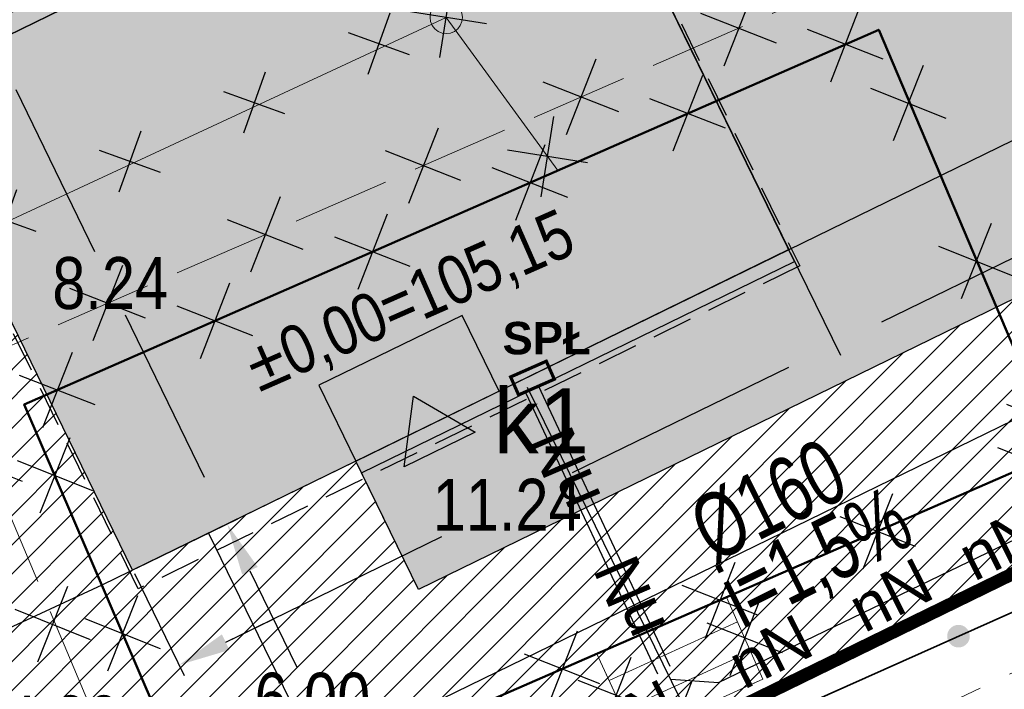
# Model space of a CAD drawing. Extents: x 6414462 to 20492237, y 5756825 to 17376351.
# Tile 109 of 127: x 6498254 to 6498269, y 5809728 to 5809739. Entities that reach past the tile are written whole.
import ezdxf
from ezdxf import colors
from ezdxf.entities.mleader import LeaderData, LeaderLine
from ezdxf.enums import TextEntityAlignment as Align
from ezdxf.math import Vec2, Vec3

# ---------------------------------------------------------------- set-up
doc = ezdxf.new("R2010")
doc.units = 0
for name, pattern in [('0', [0]), ('2324-2024 mdcp$0$PRZER1-1', [1, 0.5, -0.5]), ('2324-2024 mdcp$0$PRZER3-1', [2, 1.5, -0.5]), ('Lipnica teren 1$0$ACAD_ISO04W100', [30, 24, -3, 0, -3]), ('Lipnica teren 1$0$HIDDEN2', [0.1875, 0.125, -0.0625])]:
    doc.linetypes.add(name, pattern=pattern)
for name, color, linetype, lineweight in [('012 - opisy', 7, 'Continuous', 30), ('1-opis', 7, 'Continuous', 15), ('2324-2024 mdcp$0$GESBZO', 7, 'Continuous', 50), ('2324-2024 mdcp$0$GESBZO_O', 7, 'Continuous', 50), ('2324-2024 mdcp$0$GESDZI', 7, 'Continuous', 18), ('2324-2024 mdcp$0$GESSCH', 7, 'Continuous', 18), ('2324-2024 mdcp$0$GSLKOG', 7, 'Continuous', 35), ('2324-2024 mdcp$0$GSSKOA', 7, 'Continuous', 18), ('2324-2024 mdcp$0$GSSOTW', 7, 'Continuous', 18), ('2324-2024 mdcp$0$GUPIKP', 7, 'Continuous', 18), ('ELEKTR_NISKIE', 1, 'LINIA_NN', 30), ('Lipnica teren 1$0$ZABUDOWA', 250, 'Continuous', 30)]:
    doc.layers.add(name, color=color, linetype=linetype, lineweight=lineweight)
for name, color, linetype, lineweight, true_color in [('1_ks', 7, 'Continuous', 30, 0x7f3f00), ('2324-2024 mdcp$0$GESUZY', 7, 'Continuous', 18, 0x008000), ('2324-2024 mdcp$0$GULWPR', 5, 'Continuous', 18, 0x0000ff)]:
    doc.layers.add(name, color=color, linetype=linetype, lineweight=lineweight, true_color=true_color)
for name, color, linetype in [('Lipnica hatch 1$0$_HELP', 21, 'Continuous'), ('Lipnica teren 1$0$demontaże', 10, 'Continuous'), ('OSWIETLENIE_OPISY', 5, 'Continuous')]:
    doc.layers.add(name, color=color, linetype=linetype)
for name, color, linetype, true_color in [('Lipnica hatch 1$0$GPP_DROGI', 7, 'Continuous', 0xd1d1d1), ('Lipnica hatch 1$0$GPP_ZIELEŃ', 7, 'Continuous', 0x7f7f3f), ('Lipnica hatch 1$0$PODJAZD', 7, 'Continuous', 0x9d9595), ('Lipnica hatch 1$0$ZABUDOWA', 7, 'Continuous', 0xffff7f), ('Lipnica teren 1$0$780_210430_GRANICE$0$_MPZP_linia zabudowy', 200, 'Lipnica teren 1$0$780_210430_GRANICE$0$V_LINE', 0xbf00ff), ('Lipnica teren 1$0$GRANICA', 1, 'Lipnica teren 1$0$ACAD_ISO04W100', 0xff0000), ('Lipnica teren 1$0$PODJAZD', 7, 'Continuous', 0x9d9595), ('Lipnica teren 1$0$RZĘDNE PROJEKTOWANE', 7, 'Continuous', 0x24aadb)]:
    doc.layers.add(name, color=color, linetype=linetype, true_color=true_color)
doc.styles.add('2324-2024 mdcp$0$Arial', font='arial.ttf')
doc.styles.add('Arial Narrow_9', font='txt', dxfattribs={"width": 0.8, "height": 0.3})
doc.styles.add('Lipnica teren 1$0$780_210430_GRANICE$0$Standard', font='arial.ttf')
doc.styles.add('Lipnica teren 1$0$Arial Narrow', font='txt')
doc.styles.add('OPISY', font='arial.ttf', dxfattribs={"width": 0.8})
doc.styles.add('ST_ARIAL', font='arial.ttf', dxfattribs={"height": 23})
doc.styles.get("Standard").update_dxf_attribs({"font": 'arial.ttf'})
doc.styles.add('tahoma', font='tahoma.ttf')
doc.linetypes.add('LINIA_NN', pattern='A,12.7,-5.08,["nn",Standard,S=2.54,R=0,X=-2.54,Y=-1.27],-6.35', length=24.13)
doc.linetypes.add('Lipnica teren 1$0$780_210430_GRANICE$0$V_LINE', pattern='A,12.7,-5.08,["V",Lipnica teren 1$0$780_210430_GRANICE$0$Standard,S=5.08,R=0,X=-2.54,Y=-5.08],-5.08', length=22.86)
doc.dimstyles.new('Lipnica teren 1$0$Standard', dxfattribs={"dimtxt": 0.8, "dimasz": 0.8, "dimexe": 0.18, "dimexo": 0.0625, "dimgap": 0.09, "dimtad": 0, "dimtih": 1, "dimtoh": 1, "dimzin": 0, "dimdsep": 46, "dimtxsty": 'Lipnica teren 1$0$Arial Narrow', "dimcen": 0.8, "dimadec": 0, "dimazin": 0, "dimtfac": 1, "dimtofl": 0, "dimtmove": 0, "dimatfit": 3, "dimfxl": 1, "dimtolj": 1, "dimtzin": 0, "dimarcsym": 0})

# ---------------------------------------------------------------- blocks, each defined once
blk = doc.blocks.new('*D481')
at = {"color": 0, "lineweight": -2, "transparency": 16777216}
for p, q in [((6498255.849, 5809730.094), (6498256.615, 5809728.525)), ((6498257.255, 5809729.038), (6498257.974, 5809729.389)), ((6498252.254, 5809728.339), (6498253.02, 5809726.77)), ((6498252.222, 5809726.581), (6498251.503, 5809726.23))]:
    blk.add_line(p, q, dxfattribs=at)
at = {"color": 0, "transparency": 16777216}
for points in [[(6498257.196, 5809729.158), (6498257.313, 5809728.918), (6498256.536, 5809728.687)], [(6498252.164, 5809726.701), (6498252.281, 5809726.461), (6498252.941, 5809726.932)]]:
    blk.add_solid(points, dxfattribs=at)
at = {"layer": 'Defpoints', "color": 0, "transparency": 16777216}
for p in [(6498255.821, 5809730.15, 10.18), (6498252.227, 5809728.395, 10.18), (6498252.941, 5809726.932)]:
    blk.add_point(p, dxfattribs=at)
at = {"color": 0, "transparency": 16777216, "insert": (6498254.739, 5809727.81), "char_height": 0.8, "attachment_point": 5, "style": 'Lipnica teren 1$0$Arial Narrow'}
blk.add_mtext('\\A1;4.00', dxfattribs=at)
blk = doc.blocks.new('*D482')
at = {"color": 0, "lineweight": -2, "transparency": 16777216}
for p, q in [((6498255.878, 5809730.178), (6498257.44, 5809730.937)), ((6498257.628, 5809730.139), (6498258.352, 5809728.651)), ((6498259.552, 5809726.182), (6498258.828, 5809727.671)), ((6498258.502, 5809724.782), (6498260.064, 5809725.542))]:
    blk.add_line(p, q, dxfattribs=at)
at = {"color": 0, "transparency": 16777216}
for points in [[(6498257.748, 5809730.198), (6498257.508, 5809730.081), (6498257.278, 5809730.859)], [(6498259.672, 5809726.241), (6498259.432, 5809726.124), (6498259.902, 5809725.463)]]:
    blk.add_solid(points, dxfattribs=at)
at = {"layer": 'Defpoints', "color": 0, "transparency": 16777216}
for p in [(6498255.821, 5809730.15, 10.18), (6498259.902, 5809725.463), (6498258.446, 5809724.755, 10.18)]:
    blk.add_point(p, dxfattribs=at)
at = {"color": 0, "transparency": 16777216, "insert": (6498258.59, 5809728.161), "char_height": 0.8, "attachment_point": 5, "style": 'Lipnica teren 1$0$Arial Narrow'}
blk.add_mtext('\\A1;6.00', dxfattribs=at)
blk = doc.blocks.new('*D483')
at = {"color": 0, "lineweight": -2, "transparency": 16777216}
for p, q in [((6498265.959, 5809735.03), (6498266.725, 5809733.461)), ((6498265.927, 5809733.272), (6498262.595, 5809731.645)), ((6498257.255, 5809729.038), (6498260.587, 5809730.665)), ((6498255.849, 5809730.094), (6498256.615, 5809728.525))]:
    blk.add_line(p, q, dxfattribs=at)
at = {"color": 0, "transparency": 16777216}
for points in [[(6498265.868, 5809733.391), (6498265.985, 5809733.152), (6498266.646, 5809733.623)], [(6498257.196, 5809729.158), (6498257.313, 5809728.918), (6498256.536, 5809728.687)]]:
    blk.add_solid(points, dxfattribs=at)
at = {"layer": 'Defpoints', "color": 0, "transparency": 16777216}
for p in [(6498265.931, 5809735.086, 10.18), (6498266.646, 5809733.623), (6498255.821, 5809730.15, 10.18)]:
    blk.add_point(p, dxfattribs=at)
at = {"color": 0, "transparency": 16777216, "insert": (6498261.591, 5809731.155), "char_height": 0.8, "attachment_point": 5, "style": 'Lipnica teren 1$0$Arial Narrow'}
blk.add_mtext('\\A1;11.24', dxfattribs=at)
blk = doc.blocks.new('*D484')
at = {"color": 0, "lineweight": -2, "transparency": 16777216}
for p, q in [((6498281.449, 5809742.592), (6498282.215, 5809741.023)), ((6498281.418, 5809740.834), (6498275.395, 5809737.894)), ((6498267.365, 5809733.974), (6498273.387, 5809736.914)), ((6498265.959, 5809735.03), (6498266.725, 5809733.461))]:
    blk.add_line(p, q, dxfattribs=at)
at = {"color": 0, "transparency": 16777216}
for points in [[(6498281.359, 5809740.954), (6498281.476, 5809740.714), (6498282.136, 5809741.185)], [(6498267.306, 5809734.093), (6498267.423, 5809733.854), (6498266.646, 5809733.623)]]:
    blk.add_solid(points, dxfattribs=at)
at = {"layer": 'Defpoints', "color": 0, "transparency": 16777216}
for p in [(6498281.422, 5809742.648, 10.18), (6498282.136, 5809741.185), (6498265.931, 5809735.086, 10.18)]:
    blk.add_point(p, dxfattribs=at)
at = {"color": 0, "transparency": 16777216, "insert": (6498274.391, 5809737.404), "char_height": 0.8, "attachment_point": 5, "style": 'Lipnica teren 1$0$Arial Narrow'}
blk.add_mtext('\\A1;17.24', dxfattribs=at)
blk = doc.blocks.new('*D485')
at = {"color": 0, "lineweight": -2, "transparency": 16777216}
for p, q in [((6498252.26, 5809737.587), (6498253.833, 5809738.352)), ((6498254.021, 5809737.554), (6498255.236, 5809735.056)), ((6498256.928, 5809731.578), (6498255.713, 5809734.076)), ((6498255.878, 5809730.178), (6498257.44, 5809730.937))]:
    blk.add_line(p, q, dxfattribs=at)
at = {"color": 0, "transparency": 16777216}
for points in [[(6498254.141, 5809737.612), (6498253.901, 5809737.496), (6498253.671, 5809738.274)], [(6498257.048, 5809731.636), (6498256.808, 5809731.52), (6498257.278, 5809730.859)]]:
    blk.add_solid(points, dxfattribs=at)
at = {"layer": 'Defpoints', "color": 0, "transparency": 16777216}
for p in [(6498253.671, 5809738.274), (6498252.204, 5809737.56, 10.18), (6498255.821, 5809730.15, 10.18)]:
    blk.add_point(p, dxfattribs=at)
at = {"color": 0, "transparency": 16777216, "insert": (6498255.475, 5809734.566), "char_height": 0.8, "attachment_point": 5, "style": 'Lipnica teren 1$0$Arial Narrow'}
blk.add_mtext('\\A1;8.24', dxfattribs=at)
blk = doc.blocks.new('Lipnica teren 1$0$demontaz')
at = {"color": 1, "elevation": 100}
for points in [[(13993988.395, 11566606.026), (13993988.395, 11566604.776)], [(13993989.02, 11566605.401), (13993987.77, 11566605.401)]]:
    blk.add_lwpolyline(points, dxfattribs=at)
blk = doc.blocks.new('*U452')
at = {"linetype": 'Lipnica teren 1$0$HIDDEN2', "rotation": 315.0000001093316}
blk.add_blockref('Lipnica teren 1$0$demontaz', (-18074069.207, 1716418.941, -100), dxfattribs=at)
blk = doc.blocks.new('*U451')
at = {"layer": 'Lipnica teren 1$0$demontaże', "color": 0, "linetype": 'ByBlock', "lineweight": -2, "transparency": 16777216}
for p in [(0, 0), (2.652, 0), (5.303, 0), (7.955, 0), (10.607, 0), (13.258, 0), (15.91, 0)]:
    blk.add_blockref('*U452', p, dxfattribs=at)
blk = doc.blocks.new('2324-2024 mdcp$0$GUPIKP1_1')
at = {"true_color": 0xffffff}
blk.add_hatch(color=7, dxfattribs=at).paths.add_polyline_path([(-0.25, 0), (-0.241481, -0.064705), (-0.216506, -0.125), (-0.176777, -0.176777), (-0.125, -0.216506), (-0.064705, -0.241481), (0, -0.25), (0.064705, -0.241481), (0.125, -0.216506), (0.176777, -0.176777), (0.216506, -0.125), (0.241481, -0.064705), (0.25, 0), (0.241481, 0.064705), (0.216506, 0.125), (0.176777, 0.176777), (0.125, 0.216506), (0.064705, 0.241481), (0, 0.25), (-0.064705, 0.241481), (-0.125, 0.216506), (-0.176777, 0.176777), (-0.216506, 0.125), (-0.241481, 0.064705), (-0.25, 0)])
at = {"color": 0}
blk.add_lwpolyline([(0, 0.25), (0.064705, 0.241481), (0.125, 0.216506), (0.176777, 0.176777), (0.216506, 0.125), (0.241481, 0.064705), (0.25, 0), (0.241481, -0.064705), (0.216506, -0.125), (0.176777, -0.176777), (0.125, -0.216506), (0.064705, -0.241481), (0, -0.25), (-0.064705, -0.241481), (-0.125, -0.216506), (-0.176777, -0.176777), (-0.216506, -0.125), (-0.241481, -0.064705), (-0.25, 0), (-0.241481, 0.064705), (-0.216506, 0.125), (-0.176777, 0.176777), (-0.125, 0.216506), (-0.064705, 0.241481)], close=True, dxfattribs=at)
blk = doc.blocks.new('2324-2024 mdcp$0$KOLO')
blk.add_hatch(color=0).paths.add_polyline_path([(-0.175, 0), (-0.169037, -0.045293), (-0.151554, -0.0875), (-0.123744, -0.123744), (-0.0875, -0.151554), (-0.045293, -0.169037), (0, -0.175), (0.045293, -0.169037), (0.0875, -0.151554), (0.123744, -0.123744), (0.151554, -0.0875), (0.169037, -0.045293), (0.175, 0), (0.169037, 0.045293), (0.151554, 0.0875), (0.123744, 0.123744), (0.0875, 0.151554), (0.045293, 0.169037), (0, 0.175), (-0.045293, 0.169037), (-0.0875, 0.151554), (-0.123744, 0.123744), (-0.151554, 0.0875), (-0.169037, 0.045293), (-0.175, 0)])
blk = doc.blocks.new('2324-2024 mdcp')
at = {"layer": '2324-2024 mdcp$0$GESBZO_O', "true_color": 0xffffff}
blk.add_hatch(color=7, dxfattribs=at).paths.add_polyline_path([(6498261.407, 5809731.947), (6498261.407, 5809732.947), (6498262.827, 5809732.947), (6498262.827, 5809731.947), (6498261.407, 5809731.947)], flags=0)
at = {"layer": '2324-2024 mdcp$0$GESBZO', "color": 18, "linetype": 'Continuous', "lineweight": 50, "true_color": 0x0a0909}
blk.add_lwpolyline([(6498270.083, 5809731.961), (6498256.932, 5809726.225), (6498254.151, 5809732.701), (6498267.316, 5809738.474)], close=True, dxfattribs=at)
at = {"layer": '2324-2024 mdcp$0$GESDZI', "color": 7, "linetype": 'Continuous', "lineweight": 18}
blk.add_lwpolyline([(6498086.88, 5809635.22), (6498149.97, 5809671.19), (6498158.454, 5809675.816), (6498183.288, 5809691.265), (6498210.34, 5809702.898), (6498250.843, 5809721.043), (6498255.246, 5809723.193), (6498284.59, 5809737.518), (6498336.53, 5809764.26), (6498349.29, 5809770), (6498351.165, 5809770.816), (6498357.57, 5809773.68), (6498385.47, 5809786.23), (6498389.73, 5809788.34), (6498395.12, 5809790.98), (6498474.92, 5809830.27), (6498519.28, 5809851.17), (6498558.08, 5809869.44), (6498581.52, 5809880.48), (6498706.5, 5809939.35)], dxfattribs=at)
blk.add_lwpolyline([(6498284.59, 5809737.518), (6498255.246, 5809723.193), (6498245.624, 5809739.773), (6498264.327, 5809748.087), (6498259.018, 5809756.579), (6498271.404, 5809764.778)], close=True, dxfattribs=at)
at = {"layer": '2324-2024 mdcp$0$GESSCH', "color": 7, "linetype": 'Continuous', "lineweight": 18}
blk.add_lwpolyline([(6498263.562, 5809727.577), (6498262.975, 5809728.861), (6498264.973, 5809729.732), (6498265.531, 5809728.47)], close=True, dxfattribs=at)
for points in [[(6498263.164, 5809728.446), (6498265.141, 5809729.351)], [(6498263.372, 5809727.991), (6498265.344, 5809728.893)]]:
    blk.add_lwpolyline(points, dxfattribs=at)
at = {"layer": '2324-2024 mdcp$0$GESUZY', "color": 96, "linetype": '2324-2024 mdcp$0$PRZER1-1', "lineweight": 18, "true_color": 0x008000}
blk.add_line((6498255.246, 5809723.193), (6498272.586, 5809731.658), dxfattribs=at)
blk.add_lwpolyline([(6498706.5, 5809939.35), (6498581.52, 5809880.48), (6498558.08, 5809869.44), (6498519.28, 5809851.17), (6498474.92, 5809830.27), (6498395.12, 5809790.98), (6498389.73, 5809788.34), (6498385.47, 5809786.23), (6498357.57, 5809773.68), (6498351.165, 5809770.816), (6498349.29, 5809770), (6498336.53, 5809764.26), (6498284.59, 5809737.518), (6498272.586, 5809731.658), (6498255.246, 5809723.193), (6498250.843, 5809721.043), (6498240.121, 5809716.8), (6498217.74, 5809706.353), (6498210.34, 5809702.898), (6498183.288, 5809691.265), (6498158.454, 5809675.816), (6498149.97, 5809671.19), (6498086.88, 5809635.22)], dxfattribs=at)
at = {"layer": '2324-2024 mdcp$0$GSLKOG', "color": 7, "linetype": 'Continuous', "lineweight": 35}
blk.add_lwpolyline([(6498273.345, 5809731.275), (6498256.898, 5809723.927), (6498250.661, 5809721.129), (6498234.259, 5809749.745)], dxfattribs=at)
at = {"layer": '2324-2024 mdcp$0$GSSKOA', "color": 7, "linetype": '2324-2024 mdcp$0$PRZER3-1', "lineweight": 18}
blk.add_lwpolyline([(6498292.695, 5809739.408), (6498272.495, 5809730.039), (6498258.834, 5809723.581), (6498245.255, 5809717.404)], dxfattribs=at)
at = {"layer": '2324-2024 mdcp$0$GSSOTW', "color": 7, "linetype": '2324-2024 mdcp$0$PRZER3-1', "lineweight": 18}
for points in [[(6498274.622, 5809731.914), (6498270.718, 5809740.919), (6498253.004, 5809733.201), (6498256.898, 5809723.927), (6498273.345, 5809731.275)], [(6498270.083, 5809731.961), (6498267.316, 5809738.474), (6498254.151, 5809732.701), (6498256.932, 5809726.225), (6498262.975, 5809728.861), (6498263.562, 5809727.577), (6498265.531, 5809728.47), (6498264.973, 5809729.732)]]:
    blk.add_lwpolyline(points, close=True, dxfattribs=at)
at = {"layer": '2324-2024 mdcp$0$GULWPR', "color": 5, "linetype": 'Continuous', "lineweight": 18, "true_color": 0x0000ff}
blk.add_lwpolyline([(6498262.37, 5809736.305), (6498260.653, 5809738.664), (6498249.624, 5809733.536), (6498256.39, 5809721.11)], dxfattribs=at)
at = {"layer": '2324-2024 mdcp$0$GSLKOG', "color": 7, "linetype": 'Continuous', "lineweight": 35, "rotation": 204.0735828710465}
blk.add_blockref('2324-2024 mdcp$0$KOLO', (6498268.545, 5809729.131), dxfattribs=at)
blk.add_blockref('2324-2024 mdcp$0$KOLO', (6498268.545, 5809729.131), dxfattribs=at)
at = {"layer": '2324-2024 mdcp$0$GUPIKP', "color": 5, "linetype": 'Continuous', "lineweight": 18, "true_color": 0x0000ff}
blk.add_blockref('2324-2024 mdcp$0$GUPIKP1_1', (6498260.653, 5809738.664), dxfattribs=at)
at = {"layer": '2324-2024 mdcp$0$GESBZO_O', "color": 7, "linetype": 'Continuous', "lineweight": 0, "style": '2324-2024 mdcp$0$Arial'}
blk.add_text('k1', height=1, dxfattribs=at).set_placement((6498262.117, 5809731.947), align=Align.CENTER)
blk = doc.blocks.new('*U454')
at = {"linetype": 'Lipnica teren 1$0$HIDDEN2', "rotation": 315.0000001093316}
blk.add_blockref('Lipnica teren 1$0$demontaz', (-18074069.207, 1716418.941, -100), dxfattribs=at)
blk = doc.blocks.new('*U453')
at = {"layer": 'Lipnica teren 1$0$demontaże', "color": 0, "linetype": 'ByBlock', "lineweight": -2, "transparency": 16777216}
for p in [(0, 0), (2.652, 0), (5.303, 0), (7.955, 0), (10.607, 0), (13.258, 0)]:
    blk.add_blockref('*U454', p, dxfattribs=at)
blk = doc.blocks.new('*U456')
at = {"linetype": 'Lipnica teren 1$0$HIDDEN2', "rotation": 315.0000001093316}
blk.add_blockref('Lipnica teren 1$0$demontaz', (-18074069.207, 1716418.941, -100), dxfattribs=at)
blk = doc.blocks.new('*U455')
at = {"layer": 'Lipnica teren 1$0$demontaże', "color": 0, "linetype": 'ByBlock', "lineweight": -2, "transparency": 16777216}
for p in [(0, 0), (2.652, 0), (5.303, 0)]:
    blk.add_blockref('*U456', p, dxfattribs=at)
blk = doc.blocks.new('*U458')
at = {"linetype": 'Lipnica teren 1$0$HIDDEN2', "rotation": 315.0000001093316}
blk.add_blockref('Lipnica teren 1$0$demontaz', (-18074069.207, 1716418.941, -100), dxfattribs=at)
blk = doc.blocks.new('*U457')
at = {"layer": 'Lipnica teren 1$0$demontaże', "color": 0, "linetype": 'ByBlock', "lineweight": -2, "transparency": 16777216}
for p in [(0, 0), (2.652, 0), (5.303, 0)]:
    blk.add_blockref('*U458', p, dxfattribs=at)
blk = doc.blocks.new('*U460')
at = {"color": 10, "linetype": 'Lipnica teren 1$0$HIDDEN2', "xscale": 0.8000000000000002, "yscale": 0.8000000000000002, "zscale": 0.8000000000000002, "rotation": 315.0000001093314}
blk.add_blockref('Lipnica teren 1$0$demontaz', (-14459255.366, 1373135.153, -80), dxfattribs=at)
blk = doc.blocks.new('*U459')
at = {"layer": 'Lipnica teren 1$0$demontaże', "color": 0, "linetype": 'ByBlock', "lineweight": -2, "transparency": 16777216}
for p in [(0, 0), (2.121, 0), (4.243, 0), (6.364, 0), (8.485, 0), (10.607, 0)]:
    blk.add_blockref('*U460', p, dxfattribs=at)
blk = doc.blocks.new('*U462')
at = {"linetype": 'Lipnica teren 1$0$HIDDEN2', "rotation": 315.0000001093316}
blk.add_blockref('Lipnica teren 1$0$demontaz', (-18074069.207, 1716418.941, -100), dxfattribs=at)
blk = doc.blocks.new('*U461')
at = {"layer": 'Lipnica teren 1$0$demontaże', "color": 0, "linetype": 'ByBlock', "lineweight": -2, "transparency": 16777216}
for p in [(0, 0), (2.652, 0)]:
    blk.add_blockref('*U462', p, dxfattribs=at)
blk = doc.blocks.new('*U464')
at = {"linetype": 'Lipnica teren 1$0$HIDDEN2', "rotation": 315.0000001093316}
blk.add_blockref('Lipnica teren 1$0$demontaz', (-18074069.207, 1716418.941, -100), dxfattribs=at)
blk = doc.blocks.new('*U463')
at = {"layer": 'Lipnica teren 1$0$demontaże', "color": 0, "linetype": 'ByBlock', "lineweight": -2, "transparency": 16777216}
blk.add_blockref('*U464', (0, 0), dxfattribs=at)
blk = doc.blocks.new('*U466')
at = {"linetype": 'Lipnica teren 1$0$HIDDEN2', "rotation": 315.0000001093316}
blk.add_blockref('Lipnica teren 1$0$demontaz', (-18074069.207, 1716418.941, -100), dxfattribs=at)
blk = doc.blocks.new('*U465')
at = {"layer": 'Lipnica teren 1$0$demontaże', "color": 0, "linetype": 'ByBlock', "lineweight": -2, "transparency": 16777216}
blk.add_blockref('*U466', (0, 0), dxfattribs=at)
blk = doc.blocks.new('*U442')
at = {"linetype": 'Lipnica teren 1$0$HIDDEN2', "rotation": 315.0000001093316}
blk.add_blockref('Lipnica teren 1$0$demontaz', (-18074069.207, 1716418.941, -100), dxfattribs=at)
blk = doc.blocks.new('*U467')
at = {"layer": 'Lipnica teren 1$0$demontaże', "color": 0, "linetype": 'ByBlock', "lineweight": -2, "transparency": 16777216}
blk.add_blockref('*U442', (0, 0), dxfattribs=at)
blk = doc.blocks.new('*U444')
at = {"linetype": 'Lipnica teren 1$0$HIDDEN2', "rotation": 315.0000001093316}
blk.add_blockref('Lipnica teren 1$0$demontaz', (-18074069.207, 1716418.941, -100), dxfattribs=at)
blk = doc.blocks.new('*U443')
at = {"layer": 'Lipnica teren 1$0$demontaże', "color": 0, "linetype": 'ByBlock', "lineweight": -2, "transparency": 16777216}
for p in [(0, 0), (2.652, 0), (5.303, 0), (7.955, 0), (10.607, 0), (13.258, 0)]:
    blk.add_blockref('*U444', p, dxfattribs=at)
blk = doc.blocks.new('Lipnica teren 1$0$wejscie')
at = {"true_color": 0xf8d731}
h = blk.add_hatch(color=40, dxfattribs=at)
h.dxf.hatch_style = 1
h.paths.add_polyline_path([(6498260.79, 5809729.733), (6498261.836, 5809730.071), (6498261.121, 5809730.907)])
at = {"color": 40, "true_color": 0xf8d731, "elevation": 10.22}
blk.add_lwpolyline([(6498260.79, 5809729.733), (6498261.836, 5809730.071), (6498261.121, 5809730.907), (6498260.79, 5809729.733)], dxfattribs=at)
blk = doc.blocks.new('*U450')
at = {"linetype": 'Lipnica teren 1$0$HIDDEN2', "rotation": 315.0000001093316}
blk.add_blockref('Lipnica teren 1$0$demontaz', (-18074069.207, 1716418.941, -100), dxfattribs=at)
blk = doc.blocks.new('*U449')
at = {"layer": 'Lipnica teren 1$0$demontaże', "color": 0, "linetype": 'ByBlock', "lineweight": -2, "transparency": 16777216}
for p in [(0, 0), (2.652, 0), (5.303, 0), (7.955, 0)]:
    blk.add_blockref('*U450', p, dxfattribs=at)
blk = doc.blocks.new('Lipnica hatch 1')
at = {"layer": 'Lipnica hatch 1$0$GPP_DROGI'}
h = blk.add_hatch(color=256, dxfattribs=at)
h.dxf.hatch_style = 1
h.paths.add_polyline_path([(6498278.466, 5809734.528), (6498273.074, 5809731.896), (6498271.408, 5809735.309), (6498260.226, 5809729.85), (6498259.26, 5809731.829), (6498265.931, 5809735.086), (6498262.314, 5809742.496), (6498252.204, 5809737.56), (6498251.546, 5809738.908), (6498263.491, 5809744.734), (6498265.571, 5809740.474), (6498273.64, 5809744.413)])
h = blk.add_hatch(color=256, dxfattribs=at)
h.dxf.hatch_style = 1
h.paths.add_polyline_path([(6498261.468, 5809732.907), (6498260.898, 5809734.073), (6498258.691, 5809732.996), (6498259.26, 5809731.829), (6498261.468, 5809732.907)])
at = {"layer": 'Lipnica hatch 1$0$GPP_ZIELEŃ'}
h = blk.add_hatch(dxfattribs=at)
h.set_pattern_fill('ANSI31', color=256, scale=0.1)
h.set_pattern_definition([(45, (0, 0), (-0.224506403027, 0.224506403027), [])])
h.paths.add_polyline_path([(6498264.327, 5809748.087), (6498245.624, 5809739.773), (6498255.246, 5809723.193), (6498284.59, 5809737.518), (6498271.404, 5809764.778), (6498266.253, 5809761.368), (6498268.065, 5809757.017), (6498268.492, 5809756.24), (6498262.798, 5809753.817), (6498262.434, 5809754.71), (6498261.108, 5809757.962), (6498259.018, 5809756.579), (6498264.327, 5809748.087)])
h.paths.add_polyline_path([(6498265.571, 5809740.474), (6498273.64, 5809744.413), (6498278.466, 5809734.528), (6498273.074, 5809731.896), (6498271.408, 5809735.309), (6498260.226, 5809729.85), (6498259.26, 5809731.829), (6498255.821, 5809730.15), (6498252.204, 5809737.56), (6498251.546, 5809738.908), (6498263.491, 5809744.734), (6498265.571, 5809740.474)], flags=16)
h.paths.add_polyline_path([(6498270.623, 5809751.999), (6498273.636, 5809753.747), (6498275.574, 5809750.522), (6498272.576, 5809748.763), (6498270.623, 5809751.999)], flags=16)
at = {"layer": 'Lipnica hatch 1$0$ZABUDOWA', "true_color": 0xfafafa}
h = blk.add_hatch(color=7, dxfattribs=at)
h.dxf.hatch_style = 1
h.paths.add_polyline_path([(6498265.931, 5809735.086), (6498261.468, 5809732.907), (6498260.898, 5809734.073), (6498258.691, 5809732.996), (6498259.26, 5809731.829), (6498255.821, 5809730.15), (6498252.204, 5809737.56), (6498262.314, 5809742.496)])
at = {"layer": 'Lipnica hatch 1$0$_HELP', "ltscale": 0.1, "const_width": 0.2}
blk.add_lwpolyline([(6498245.624, 5809739.773), (6498255.246, 5809723.193), (6498284.59, 5809737.518), (6498271.404, 5809764.778), (6498259.018, 5809756.579), (6498264.327, 5809748.087), (6498245.624, 5809739.773)], dxfattribs=at)
at = {"layer": 'Lipnica hatch 1$0$PODJAZD', "elevation": 0.1}
blk.add_lwpolyline([(6498278.466, 5809734.528), (6498273.074, 5809731.896), (6498271.408, 5809735.309), (6498260.226, 5809729.85), (6498259.26, 5809731.829), (6498265.931, 5809735.086), (6498262.314, 5809742.496), (6498252.204, 5809737.56), (6498251.546, 5809738.908), (6498263.491, 5809744.734), (6498265.571, 5809740.474), (6498273.64, 5809744.413)], close=True, dxfattribs=at)
at = {"layer": 'Lipnica hatch 1$0$ZABUDOWA', "elevation": 0.1}
blk.add_lwpolyline([(6498265.931, 5809735.086), (6498261.468, 5809732.907), (6498260.898, 5809734.073), (6498258.691, 5809732.996), (6498259.26, 5809731.829), (6498255.821, 5809730.15), (6498252.204, 5809737.56), (6498262.314, 5809742.496)], close=True, dxfattribs=at)
blk = doc.blocks.new('Lipnica teren 1')
at = {"elevation": 0.1}
blk.add_lwpolyline([(6498250.661, 5809721.129), (6498255.246, 5809723.193), (6498284.59, 5809737.518), (6498336.53, 5809764.26)], dxfattribs=at)
for points in [[(6498255.246, 5809723.193), (6498284.59, 5809737.518)], [(6498255.246, 5809723.193), (6498273.345, 5809731.275), (6498284.442, 5809736.749)]]:
    blk.add_lwpolyline(points)
at = {"layer": 'Lipnica teren 1$0$780_210430_GRANICE$0$_MPZP_linia zabudowy', "color": 150, "true_color": 0x0073e6, "elevation": 0.1}
blk.add_lwpolyline([(6498333.783, 5809769.594), (6498281.9, 5809742.882), (6498271.969, 5809738.033), (6498255.346, 5809729.918), (6498248.199, 5809726.6)], dxfattribs=at)
at = {"layer": 'Lipnica teren 1$0$GRANICA', "ltscale": 0.1, "const_width": 0.2}
blk.add_lwpolyline([(6498245.624, 5809739.773), (6498255.246, 5809723.193), (6498284.59, 5809737.518), (6498271.404, 5809764.778), (6498259.018, 5809756.579), (6498264.327, 5809748.087), (6498245.624, 5809739.773)], dxfattribs=at)
at = {"layer": 'Lipnica teren 1$0$PODJAZD', "elevation": 0.1}
blk.add_lwpolyline([(6498273.64, 5809744.413), (6498278.466, 5809734.528), (6498273.074, 5809731.896), (6498271.408, 5809735.309), (6498260.226, 5809729.85), (6498259.349, 5809731.648), (6498266.02, 5809734.905), (6498262.314, 5809742.496), (6498252.204, 5809737.56), (6498251.546, 5809738.908), (6498263.491, 5809744.734), (6498265.571, 5809740.474), (6498273.64, 5809744.413)], close=True, dxfattribs=at)
at = {"layer": 'Lipnica teren 1$0$ZABUDOWA', "color": 18, "linetype": 'Lipnica teren 1$0$HIDDEN2', "ltscale": 5, "true_color": 0x000000, "elevation": 0.1}
blk.add_lwpolyline([(6498252.028, 5809737.806), (6498262.221, 5809742.777), (6498266.098, 5809734.836), (6498255.907, 5809729.86), (6498252.03, 5809737.802)], dxfattribs=at)
at = {"layer": 'Lipnica teren 1$0$ZABUDOWA', "color": 18, "true_color": 0x000000, "elevation": 0.1}
blk.add_lwpolyline([(6498265.931, 5809735.086), (6498261.468, 5809732.907), (6498260.898, 5809734.073), (6498258.691, 5809732.996), (6498259.26, 5809731.829), (6498255.821, 5809730.15), (6498252.204, 5809737.56), (6498262.314, 5809742.496)], close=True, dxfattribs=at)
at = {"layer": 'Lipnica teren 1$0$demontaże', "linetype": 'Lipnica teren 1$0$HIDDEN2'}
blk.add_blockref('2324-2024 mdcp', (0, 0), dxfattribs=at)
at = {"layer": 'Lipnica teren 1$0$demontaże', "color": 10, "linetype": 'Lipnica teren 1$0$HIDDEN2'}
for name, p, rotation in [('*U451', (6498253.004, 5809733.201), 23.54278464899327), ('*U443', (6498254.66, 5809732.921), 23.70180570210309), ('*U459', (6498250.026, 5809733.723), 25.30404662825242), ('*U457', (6498269.864, 5809732.471), 113.2402213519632), ('*U453', (6498257.577, 5809726.506), 23.54278464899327), ('*U449', (6498256.678, 5809724.44), 113.2402213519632), ('*U455', (6498256.713, 5809726.735), 113.2402213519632), ('*U465', (6498265.252, 5809729.101), 23.54278464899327), ('*U467', (6498263.268, 5809728.219), 23.54278464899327), ('*U463', (6498264.207, 5809727.858), 23.54278464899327)]:
    blk.add_blockref(name, p, dxfattribs=dict(at, rotation=rotation))
at = {"layer": 'Lipnica teren 1$0$demontaże', "linetype": 'Lipnica teren 1$0$HIDDEN2', "rotation": 306.0522124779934}
blk.add_blockref('*U461', (6498260.653, 5809738.664), dxfattribs=at)
at = {"layer": 'Lipnica teren 1$0$demontaże', "linetype": 'Lipnica teren 1$0$HIDDEN2', "xscale": -1, "rotation": 280.249292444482}
blk.add_blockref('Lipnica teren 1$0$wejscie', (1937481.333, -1618568.928, -10.12), dxfattribs=at)
at = {"layer": 'Lipnica teren 1$0$RZĘDNE PROJEKTOWANE', "linetype": 'Continuous', "lineweight": 0, "style": 'Lipnica teren 1$0$Arial Narrow'}
blk.add_text('%%P0,00=105,15', height=0.75, rotation=23.7607, dxfattribs=at).set_placement((6498257.771, 5809732.886, 0.24))
dim = blk.add_linear_dim(base=(6498282.136, 5809741.185, -10.08), p1=(6498265.931, 5809735.086, 0.1), p2=(6498281.422, 5809742.648, 0.1), angle=26.0212, dimstyle='Lipnica teren 1$0$Standard', override={"dimtmove": 1})
dim.commit()
dim.dimension.update_dxf_attribs({"geometry": '*D484', "text_midpoint": (6498274.391, 5809737.404, -10.08)})
for base, p2, angle, text, picture, middle in [((6498253.671, 5809738.274, -10.08), (6498252.204, 5809737.56, 0.1), 115.938, '8.24', '*D485', (6498255.475, 5809734.566, -10.08)), ((6498266.646, 5809733.623, -10.08), (6498265.931, 5809735.086, 0.1), 26.0212, '11.24', '*D483', (6498261.591, 5809731.155, -10.08))]:
    dim = blk.add_linear_dim(base=base, p1=(6498255.821, 5809730.15, 0.1), p2=p2, angle=angle, text=text, dimstyle='Lipnica teren 1$0$Standard', override={"dimtmove": 1})
    dim.commit()
    dim.dimension.update_dxf_attribs({"geometry": picture, "text_midpoint": middle})
for p2, distance, picture, middle in [((6498258.446, 5809724.755, 0.1), 1.62, '*D482', (6498258.59, 5809728.161, -10.08)), ((6498252.227, 5809728.395, 0.1), 1.628, '*D481', (6498254.739, 5809727.81, -10.08))]:
    dim = blk.add_aligned_dim(p1=(6498255.821, 5809730.15, 0.1), p2=p2, distance=distance, dimstyle='Lipnica teren 1$0$Standard')
    dim.commit()
    dim.dimension.update_dxf_attribs({"geometry": picture, "text_midpoint": middle})

msp = doc.modelspace()

# ---------------------------------------------------------------- hatches: boundary and pattern name
at = {"layer": 'ELEKTR_NISKIE', "linetype": 'ByBlock', "ltscale": 0.2, "true_color": 0xff0000}
msp.add_hatch(color=1, dxfattribs=at).paths.add_polyline_path([(6498261.645, 5809733.125), (6498261.767, 5809732.848), (6498262.317, 5809733.09), (6498262.194, 5809733.367)])

# ---------------------------------------------------------------- linework, layer by layer
at = {"layer": '1_ks'}
for p, q in [((6498258.686, 5809727.243, 0.1), (6498277.815, 5809736.572, 0.1)), ((6498256.99, 5809730.72, 0.1), (6498258.686, 5809727.243, 0.1))]:
    msp.add_line(p, q, dxfattribs=at)
at = {"layer": 'ELEKTR_NISKIE', "linetype": '0'}
msp.add_lwpolyline([(6498255.254, 5809723.196), (6498284.59, 5809737.518)], dxfattribs=at)
at = {"layer": 'ELEKTR_NISKIE', "color": 1, "linetype": 'ByBlock', "ltscale": 0.2, "const_width": 0.05, "elevation": 10.18, "flags": 128}
msp.add_lwpolyline([(6498261.645, 5809733.125), (6498261.767, 5809732.848), (6498262.317, 5809733.09), (6498262.194, 5809733.367)], close=True, dxfattribs=at)
at = {"layer": 'ELEKTR_NISKIE'}
for points in [[(6498255.947, 5809723.993), (6498256.125, 5809724.304), (6498264.255, 5809728.164), (6498261.903, 5809732.963)], [(6498264.115, 5809728.47), (6498264.847, 5809728.416), (6498272.551, 5809732.134), (6498272.927, 5809732.02)]]:
    msp.add_lwpolyline(points, dxfattribs=at)
at = {"layer": 'ELEKTR_NISKIE', "color": 181}
for points in [[(6498262.068, 5809732.995), (6498264.097, 5809728.671)], [(6498261.88, 5809732.874), (6498263.909, 5809728.55)]]:
    msp.add_lwpolyline(points, dxfattribs=at)

# ---------------------------------------------------------------- block references
for name in ['Lipnica teren 1', 'Lipnica hatch 1']:
    msp.add_blockref(name, (0, 0))

# ---------------------------------------------------------------- texts
at = {"layer": '1-opis', "style": 'OPISY', "width": 0.7}
msp.add_text('%%C160', height=1, rotation=26.4719, dxfattribs=at).set_placement((6498264.763, 5809730.249))
msp.add_text('i=1,5%%%', height=1, rotation=26.4719, dxfattribs=at).set_placement((6498267.91, 5809730.579), align=Align.RIGHT)
at = {"layer": 'ELEKTR_NISKIE', "color": 1, "linetype": 'ByBlock', "ltscale": 0.2, "insert": (6498261.52, 5809733.973), "char_height": 0.5, "width": 23.55729, "attachment_point": 1, "rotation": 0.0408, "style": 'tahoma'}
msp.add_mtext('{\\fArial|b1|i0|c238|p34;SPŁ}', dxfattribs=at)
at = {"layer": 'OSWIETLENIE_OPISY', "color": 1, "true_color": 0xff0000, "style": 'ST_ARIAL'}
for rotation, p in [(113.2442, (6498263.052, 5809731.269, 20228202211.802)), (26.6106, (6498268.782, 5809729.964, 20228202211.802)), (113.2442, (6498264.051, 5809729.283, 20228202211.802)), (26.6106, (6498267.091, 5809729.172, 20228202211.802)), (26.6106, (6498265.239, 5809728.3, 20228202211.802)), (26.6106, (6498263.158, 5809727.3, 20228202211.802))]:
    msp.add_text('nN', height=0.704, rotation=rotation, dxfattribs=at).set_placement(p)

# ---------------------------------------------------------------- leaders
at = {"layer": '012 - opisy'}
ml = msp.add_multileader_mtext('Standard', dxfattribs=at)
ml.set_content('{\\fArial Narrow|b0|i1|c238|p34;\\W1;Wpięcie do istniejącej\\Pinstalacji wodociągowej\\Pna terenie działki inwestycji.}', color=256, style='Arial Narrow_9')
ml.set_leader_properties(color=256, lineweight=-3)
ml.build(insert=Vec2(0, 0))
ml.multileader.update_dxf_attribs({"has_dogleg": 0, "text_left_attachment_type": 6, "text_right_attachment_type": 6, "dogleg_length": 3, "arrow_head_size": 0.6})
ctx = ml.context
ctx.base_point, ctx.char_height, ctx.arrow_head_size, ctx.landing_gap_size, ctx.plane_origin, ctx.plane_x_axis, ctx.plane_y_axis = Vec3(6498239.436, 5809731.503), 0.6, 0.6, 0.331, Vec3(6498298.973, 5809734.211), Vec3(0.894512, 0.447045), Vec3(-0.447045, 0.894512)
ctx.left_attachment, ctx.right_attachment = 6, 6
notes = []
notes.append((ctx, [(0, (1, 1, 0), (6498250.217, 5809736.891), (-0.894512, -0.447045), 3, [(0, [(6498249.622, 5809733.532)], 0, [])])]))
ctx.mtext.insert, ctx.mtext.text_direction, ctx.mtext.rotation, ctx.mtext.width, ctx.mtext.flow_direction = Vec3(6498239.374, 5809732.367), Vec3(0.894512, 0.447045), 0.463459, 31.73621, 5
for ctx, leaders in notes:
    for number, flags, end, landing, length, lines in leaders:
        leader = LeaderData()
        leader.index, (leader.has_last_leader_line, leader.has_dogleg_vector, leader.attachment_direction) = number, flags
        leader.last_leader_point, leader.dogleg_vector, leader.dogleg_length = Vec3(end), Vec3(landing), length
        for number, points, colour, breaks in lines:
            line = LeaderLine()
            line.index, line.vertices, line.color, line.breaks = number, Vec3.list(points), colors.encode_raw_color(colour), breaks
            leader.lines.append(line)
        ctx.leaders.append(leader)

doc.saveas('drawing.dxf')
